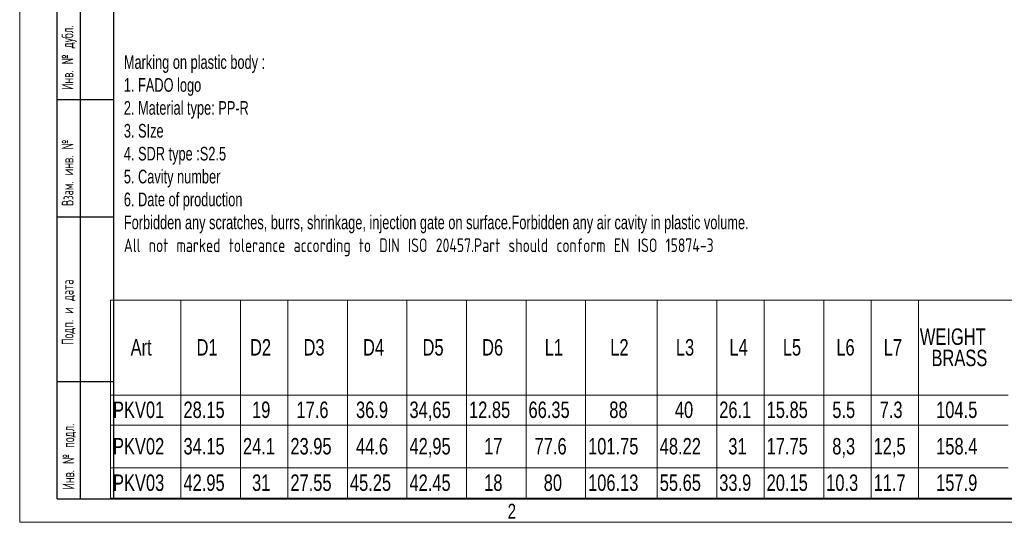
# Model space of a CAD drawing. Header units: millimetres. Extents: x 0 to 420, y 0 to 297.
# Tile 1 of 11: x 0 to 210, y 0 to 107. Entities that reach past the tile are written whole.
import ezdxf

# ---------------------------------------------------------------- set-up
doc = ezdxf.new("R2010")
doc.units = ezdxf.units.MM
doc.layers.add('ОСЕВЫЕ', color=7, linetype='Continuous')
doc.styles.add('SLDTEXTSTYLE0', font='TXT', dxfattribs={"width": 0.7})
doc.styles.add('SLDTEXTSTYLE1', font='TXT', dxfattribs={"width": 0.7, "bigfont": 'bigfont'})
doc.styles.add('SLDTEXTSTYLE2', font='TXT', dxfattribs={"width": 0.75})
doc.styles.add('SLDTEXTSTYLE3', font='TXT', dxfattribs={"width": 0.605, "bigfont": 'bigfont'})

# ---------------------------------------------------------------- blocks, each defined once
blk = doc.blocks.new('SW_NOTE_0')
at = {"color": 0, "linetype": 'Continuous', "lineweight": 0, "attachment_point": 1}
for s, insert, char_height, style in [('Marking on plastic body :', (0, 3.75), 2.9104, 'SLDTEXTSTYLE0'), ('1. FADO logo', (0, -1.13), 2.9104, 'SLDTEXTSTYLE0'), ('2. Material type: PP-R', (0, -6.01), 2.9104, 'SLDTEXTSTYLE0'), ('3. SIze', (0, -10.89), 2.91, 'SLDTEXTSTYLE0'), ('4. SDR type :S2.5', (0, -15.77), 2.9104, 'SLDTEXTSTYLE0'), ('5. Cavity number', (0, -20.65), 2.9104, 'SLDTEXTSTYLE0'), ('6. Date of production', (0, -25.53), 2.9104, 'SLDTEXTSTYLE0'), ('Forbidden any scratches, burrs, shrinkage, injection gate on surface.Forbidden any air cavity in plastic volume.', (0, -30.41), 2.91042, 'SLDTEXTSTYLE0'), ('All not marked tolerance according to DIN ISO 20457.Part should conform EN ISO 15874-3     ͦ', (0, -35.29), 2.9104, 'SLDTEXTSTYLE1')]:
    blk.add_mtext(s, dxfattribs=dict(at, insert=insert, char_height=char_height, style=style))
blk = doc.blocks.new('SW_TABLEANNOTATION_0')
at = {"color": 0, "linetype": 'Continuous', "lineweight": 18}
for p, q in [((0, 0), (0, -20.2)), ((0, 0), (15.03, 0)), ((0, 0), (0, -42.16)), ((210.63, 0), (0, 0)), ((15.03, 0), (15.03, -20.2)), ((15.03, 0), (27.72, 0)), ((27.72, 0), (27.72, -20.2)), ((27.72, 0), (37.83, 0)), ((37.83, 0), (37.83, -20.2)), ((37.83, 0), (50.53, 0)), ((50.53, 0), (50.53, -20.2)), ((50.53, 0), (63.23, 0)), ((63.23, 0), (63.23, -20.2)), ((63.23, 0), (75.93, 0)), ((75.93, 0), (75.93, -20.2)), ((75.93, 0), (88.62, 0)), ((88.62, 0), (88.62, -20.2)), ((88.62, 0), (101.32, 0)), ((101.32, 0), (101.32, -20.2)), ((101.32, 0), (116.61, 0)), ((116.61, 0), (116.61, -20.2)), ((116.61, 0), (129.3, 0)), ((129.3, 0), (129.3, -20.2)), ((129.3, 0), (139.41, 0)), ((139.41, 0), (139.41, -20.2)), ((139.41, 0), (152.11, 0)), ((152.11, 0), (152.11, -20.2)), ((152.11, 0), (162.22, 0)), ((162.22, 0), (162.22, -20.2)), ((162.22, 0), (172.34, 0)), ((172.34, 0), (172.34, -20.2)), ((172.34, 0), (191.48, 0)), ((0, -20.2), (0, -26.63)), ((0, -20.2), (15.03, -20.2)), ((15.03, -20.2), (15.03, -26.63)), ((15.03, -20.2), (27.72, -20.2)), ((27.72, -20.2), (27.72, -26.63)), ((27.72, -20.2), (37.83, -20.2)), ((37.83, -20.2), (37.83, -26.63)), ((37.83, -20.2), (50.53, -20.2)), ((50.53, -20.2), (50.53, -26.63)), ((50.53, -20.2), (63.23, -20.2)), ((63.23, -20.2), (63.23, -26.63)), ((63.23, -20.2), (75.93, -20.2)), ((75.93, -20.2), (75.93, -26.63)), ((75.93, -20.2), (88.62, -20.2)), ((88.62, -20.2), (88.62, -26.63)), ((88.62, -20.2), (101.32, -20.2)), ((101.32, -20.2), (101.32, -26.63)), ((101.32, -20.2), (116.61, -20.2)), ((116.61, -20.2), (116.61, -26.63)), ((116.61, -20.2), (129.3, -20.2)), ((129.3, -20.2), (129.3, -26.63)), ((129.3, -20.2), (139.41, -20.2)), ((139.41, -20.2), (139.41, -26.63)), ((139.41, -20.2), (152.11, -20.2)), ((152.11, -20.2), (152.11, -26.63)), ((152.11, -20.2), (162.22, -20.2)), ((162.22, -20.2), (162.22, -26.63)), ((162.22, -20.2), (172.34, -20.2)), ((172.34, -20.2), (172.34, -26.63)), ((172.34, -20.2), (191.48, -20.2)), ((0, -26.63), (0, -35.74)), ((0, -26.63), (15.03, -26.63)), ((15.03, -26.63), (15.03, -35.74)), ((15.03, -26.63), (27.72, -26.63)), ((27.72, -26.63), (27.72, -35.74)), ((27.72, -26.63), (37.83, -26.63)), ((37.83, -26.63), (37.83, -35.74)), ((37.83, -26.63), (50.53, -26.63)), ((50.53, -26.63), (50.53, -35.74)), ((50.53, -26.63), (63.23, -26.63)), ((63.23, -26.63), (63.23, -35.74)), ((63.23, -26.63), (75.93, -26.63)), ((75.93, -26.63), (75.93, -35.74)), ((75.93, -26.63), (88.62, -26.63)), ((88.62, -26.63), (88.62, -35.74)), ((88.62, -26.63), (101.32, -26.63)), ((101.32, -26.63), (101.32, -35.74)), ((101.32, -26.63), (116.61, -26.63)), ((116.61, -26.63), (116.61, -35.74)), ((116.61, -26.63), (129.3, -26.63)), ((129.3, -26.63), (129.3, -35.74)), ((129.3, -26.63), (139.41, -26.63)), ((139.41, -26.63), (139.41, -35.74)), ((139.41, -26.63), (152.11, -26.63)), ((152.11, -26.63), (152.11, -35.74)), ((152.11, -26.63), (162.22, -26.63)), ((162.22, -26.63), (162.22, -35.74)), ((162.22, -26.63), (172.34, -26.63)), ((172.34, -26.63), (172.34, -35.74)), ((172.34, -26.63), (191.48, -26.63)), ((0, -35.74), (0, -42.16)), ((0, -35.74), (15.03, -35.74)), ((15.03, -35.74), (15.03, -42.16)), ((15.03, -35.74), (27.72, -35.74)), ((27.72, -35.74), (27.72, -42.16)), ((27.72, -35.74), (37.83, -35.74)), ((37.83, -35.74), (37.83, -42.16)), ((37.83, -35.74), (50.53, -35.74)), ((50.53, -35.74), (50.53, -42.16)), ((50.53, -35.74), (63.23, -35.74)), ((63.23, -35.74), (63.23, -42.16)), ((63.23, -35.74), (75.93, -35.74)), ((75.93, -35.74), (75.93, -42.16)), ((75.93, -35.74), (88.62, -35.74)), ((88.62, -35.74), (88.62, -42.16)), ((88.62, -35.74), (101.32, -35.74)), ((101.32, -35.74), (101.32, -42.16)), ((101.32, -35.74), (116.61, -35.74)), ((116.61, -35.74), (116.61, -42.16)), ((116.61, -35.74), (129.3, -35.74)), ((129.3, -35.74), (129.3, -42.16)), ((129.3, -35.74), (139.41, -35.74)), ((139.41, -35.74), (139.41, -42.16)), ((139.41, -35.74), (152.11, -35.74)), ((152.11, -35.74), (152.11, -42.16)), ((152.11, -35.74), (162.22, -35.74)), ((162.22, -35.74), (162.22, -42.16)), ((162.22, -35.74), (172.34, -35.74)), ((172.34, -35.74), (172.34, -42.16)), ((172.34, -35.74), (191.48, -35.74)), ((0, -42.16), (15.03, -42.16)), ((0, -42.16), (210.63, -42.16)), ((15.03, -42.16), (27.72, -42.16)), ((27.72, -42.16), (37.83, -42.16)), ((37.83, -42.16), (50.53, -42.16)), ((50.53, -42.16), (63.23, -42.16)), ((63.23, -42.16), (75.93, -42.16)), ((75.93, -42.16), (88.62, -42.16)), ((88.62, -42.16), (101.32, -42.16)), ((101.32, -42.16), (116.61, -42.16)), ((116.61, -42.16), (129.3, -42.16)), ((129.3, -42.16), (139.41, -42.16)), ((139.41, -42.16), (152.11, -42.16)), ((152.11, -42.16), (162.22, -42.16)), ((162.22, -42.16), (172.34, -42.16)), ((172.34, -42.16), (191.48, -42.16))]:
    blk.add_line(p, q, dxfattribs=at)
at = {"color": 0, "linetype": 'Continuous', "lineweight": 0, "char_height": 3.5, "attachment_point": 1, "style": 'SLDTEXTSTYLE2'}
for s, insert in [('WEIGHT', (172.62, -6.01)), ('Art', (4.29, -8.28)), ('D1', (18.35, -8.28)), ('D2', (29.75, -8.28)), ('D3', (41.16, -8.28)), ('D4', (53.85, -8.28)), ('D5', (66.55, -8.28)), ('D6', (79.25, -8.28)), ('L1', (92.6, -8.28)), ('L2', (106.59, -8.28)), ('L3', (120.58, -8.28)), ('L4', (131.99, -8.28)), ('L5', (143.39, -8.28)), ('L6', (154.8, -8.28)), ('L7', (164.91, -8.28)), ('BRASS', (175.1, -10.54)), ('PKV01', (0.53, -21.59)), ('28.15', (15.56, -21.59)), ('19', (30.19, -21.59)), ('17.6', (39.66, -21.59)), ('36.9', (52.36, -21.59)), ('34,65', (63.76, -21.59)), ('12.85', (76.46, -21.59)), ('66.35', (89.15, -21.59)), ('88', (106.38, -21.59)), ('40', (120.37, -21.59)), ('26.1', (129.83, -21.59)), ('15.85', (139.94, -21.59)), ('5.5', (153.94, -21.59)), ('7.3', (164.05, -21.59)), ('104.5', (176.09, -21.59)), ('PKV02', (0.53, -29.36)), ('34.15', (15.56, -29.36)), ('24.1', (28.25, -29.36)), ('23.95', (38.36, -29.36)), ('44.6', (52.36, -29.36)), ('42,95', (63.76, -29.36)), ('17', (79.69, -29.36)), ('77.6', (90.45, -29.36)), ('101.75', (101.85, -29.36)), ('48.22', (117.14, -29.36)), ('31', (131.77, -29.36)), ('17.75', (139.94, -29.36)), ('8,3', (153.94, -29.36)), ('12,5', (162.75, -29.36)), ('158.4', (176.09, -29.36)), ('PKV03', (0.53, -37.13)), ('42.95', (15.56, -37.13)), ('31', (30.19, -37.13)), ('27.55', (38.36, -37.13)), ('45.25', (51.06, -37.13)), ('42.45', (63.76, -37.13)), ('18', (79.69, -37.13)), ('80', (92.39, -37.13)), ('106.13', (101.85, -37.13)), ('55.65', (117.14, -37.13)), ('33.9', (129.83, -37.13)), ('20.15', (139.94, -37.13)), ('10.3', (152.64, -37.13)), ('11.7', (162.75, -37.13)), ('157.9', (176.09, -37.13))]:
    blk.add_mtext(s, dxfattribs=dict(at, insert=insert))

msp = doc.modelspace()

# ---------------------------------------------------------------- linework, layer by layer
at = {"color": 7, "linetype": 'Continuous', "lineweight": 25}
for p, q in [((20, 292), (20, 5)), ((20, 292), (20, 5)), ((8, 5), (8, 150)), ((13, 5), (13, 150)), ((20, 90), (8, 90)), ((20, 65), (8, 65)), ((8, 30), (20, 30)), ((8, 5), (20, 5)), ((20, 5), (415, 5))]:
    msp.add_line(p, q, dxfattribs=at)
at = {"layer": 'ОСЕВЫЕ', "lineweight": 18}
for p, q in [((0, 297), (0, 0)), ((0, 0), (420, 0))]:
    msp.add_line(p, q, dxfattribs=at)

# ---------------------------------------------------------------- block references
at = {"color": 7, "linetype": 'Continuous', "lineweight": 0}
for name, p in [('SW_NOTE_0', (22.214, 95.78)), ('SW_TABLEANNOTATION_0', (19.371, 47.317))]:
    msp.add_blockref(name, p, dxfattribs=at)

# ---------------------------------------------------------------- texts
at = {"color": 7, "linetype": 'Continuous', "lineweight": 0, "char_height": 2.5, "attachment_point": 1, "rotation": 90, "style": 'SLDTEXTSTYLE3'}
for s, insert in [('Инв. № дубл.', (8.95, 92.12)), ('Взам. инв. №', (8.974, 67.4)), ('Подп. и дата', (8.985, 37.79)), ('Инв. № подл.', (9.155, 6.964))]:
    msp.add_mtext(s, dxfattribs=dict(at, insert=insert))
at = {"color": 7, "linetype": 'Continuous', "lineweight": 0, "insert": (104.968, 3.943), "char_height": 3.175, "attachment_point": 2, "style": 'SLDTEXTSTYLE2'}
msp.add_mtext('2', dxfattribs=at)

doc.saveas('drawing.dxf')
